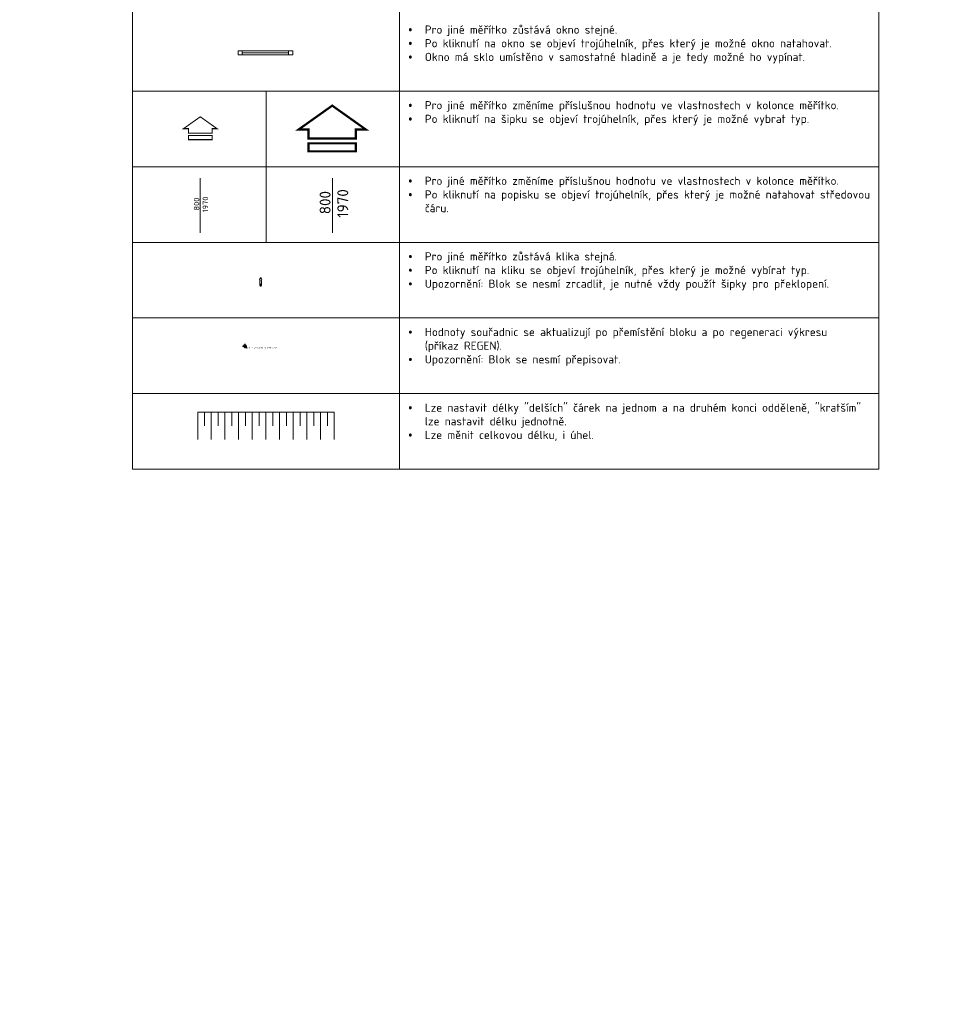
# Model space of a CAD drawing. Header units: millimetres. Extents: x -385852 to 238709, y -99680 to 201840.
# Tile 3 of 176: x -354927 to -337722, y 161059 to 179084. Entities that reach past the tile are written whole.
import ezdxf
from ezdxf.enums import TextEntityAlignment as Align

# ---------------------------------------------------------------- set-up
doc = ezdxf.new("R2010")
doc.units = ezdxf.units.MM
doc.layers.get('0').update_dxf_attribs({"color": 4})
for name, color, linetype, lineweight in [('A99_N_koty-100', 160, 'Continuous', 9), ('A99_N_koty-50', 160, 'Continuous', 9), ('A99_N_leg-ram', 7, 'Continuous', 9), ('A99_N_leg-text', 7, 'Continuous', 9), ('A99_N_txt-popis-10', 240, 'Continuous', 5), ('A99_N_txt-popis-50', 240, 'Continuous', 9), ('A99_N_txt-popis-mist', 252, 'Continuous', 5), ('A99_N_vypln-okn', 5, 'Continuous', 20), ('A99_N_vypln-okn-sklo', 5, 'Continuous', 9), ('A99_S_vypln-dve', 5, 'Continuous', 20)]:
    doc.layers.add(name, color=color, linetype=linetype, lineweight=lineweight)
doc.layers.add('A99_N_leg', color=7, linetype='Continuous')
doc.styles.add('A99_popis', font='isocpeur.ttf')
doc.styles.add('ad_popis 100', font='isocpeur.ttf', dxfattribs={"height": 200})

# ---------------------------------------------------------------- blocks, each defined once
blk = doc.blocks.new('*U77')
at = {"color": 0, "const_width": 0.4}
blk.add_lwpolyline([(-4.33, -6.01), (4.33, -6.01), (4.33, -4.36), (6.14, -4.36), (0, 0), (-6.14, -4.36), (-4.33, -4.36), (-4.33, -6.01), (4.33, -6.01)], dxfattribs=at)
blk.add_lwpolyline([(-4.33, -6.89), (4.33, -6.89), (4.33, -8.37), (-4.33, -8.37)], close=True, dxfattribs=at)
blk = doc.blocks.new('*U79')
at = {"color": 0}
for p, q in [((0, 75), (1000, 75)), ((0, 75), (0, 0)), ((0, 0), (1000, 0)), ((75, 75), (75, 0)), ((925, 0), (925, 75)), ((1000, 0), (1000, 75))]:
    blk.add_line(p, q, dxfattribs=at)
at = {"layer": 'A99_N_vypln-okn-sklo', "color": 0}
blk.add_line((75, 37.5), (925, 37.5), dxfattribs=at)
blk = doc.blocks.new('*U83')
at = {"color": 0}
blk.add_line((0, 9.99), (0, -9.99), dxfattribs=at)
at = {"color": 0, "style": 'A99_popis'}
for tag, p in [('SIRKA', (0.26, 0.52)), ('VYSKA', (3.5, 0.36))]:
    blk.add_attdef(tag, text='', height=2, rotation=90, dxfattribs=at).set_placement(p, align=Align.BOTTOM_CENTER)
blk = doc.blocks.new('*U87')
at = {"color": 0}
blk.add_line((0, 4.99), (0, -4.99), dxfattribs=at)
at = {"color": 0, "style": 'A99_popis'}
for tag, p in [('SIRKA', (0.26, 0.52)), ('VYSKA', (3.5, 0.36))]:
    blk.add_attdef(tag, text='', height=2, rotation=90, dxfattribs=at).set_placement(p, align=Align.BOTTOM_CENTER)
blk = doc.blocks.new('*U90')
at = {"linetype": 'ByBlock'}
for p, q in [((-65, 1113), (-65, 1122)), ((-65, 1121), (-65, 1121)), ((-65, 996), (-65, 1087)), ((-35, 1122), (-35, 1113)), ((-50, 1012), (-50, 992))]:
    blk.add_line(p, q, dxfattribs=at)
blk.add_lwpolyline([(-35, 996), (-35, 1087)], dxfattribs=at)
blk.add_circle((-50, 1100), 20, dxfattribs=at)
for centre, radius, start, end in [((-50, 1122), 15, 90, 180), ((-50, 1122), 15, 0, 90), ((-50, 996), 15, 180, 270), ((-50, 1018), 6, 0, 180), ((-50, 1018), 6, 180, 0), ((-50, 996), 15, 270, 0)]:
    blk.add_arc(centre, radius, start, end, dxfattribs=at)
blk = doc.blocks.new('*U104')
h = blk.add_hatch(color=0)
h.dxf.hatch_style = 1
h.paths.add_polyline_path([(0, 0.0025), (0, 0), (0.0025, 0, 0.414214)])
h.paths.add_polyline_path([(-0.0025, 0, 0.414214), (0, -0.0025), (0, 0)])
at = {"color": 0}
for p, q in [((-0.004, 0), (0.004, 0)), ((0, 0.004), (0, -0.004))]:
    blk.add_line(p, q, dxfattribs=at)
blk.add_line((0, 0), (0.004, -0.0036))
blk.add_circle((0, 0), 0.0025, dxfattribs=at)
at = {"style": 'ad_popis 100'}
blk.add_attdef('SOUŘADNICE', text='', height=0.003, dxfattribs=at).set_placement((0.004, -0.0036), align=Align.MIDDLE_LEFT)
blk = doc.blocks.new('A99_svahovani-terenu')
for p, q in [((0, 0), (0, -1)), ((0, 0), (5, 0)), ((0.25, 0), (0.25, -0.5)), ((0.5, 0), (0.5, -1)), ((0.75, 0), (0.75, -0.5)), ((1, 0), (1, -1)), ((1.25, 0), (1.25, -0.5)), ((1.5, 0), (1.5, -1)), ((1.75, 0), (1.75, -0.5)), ((2, 0), (2, -1)), ((2.25, 0), (2.25, -0.5)), ((2.5, 0), (2.5, -1)), ((2.75, 0), (2.75, -0.5)), ((3, 0), (3, -1)), ((3.25, 0), (3.25, -0.5)), ((3.5, 0), (3.5, -1)), ((3.75, 0), (3.75, -0.5)), ((4, 0), (4, -1)), ((4.25, 0), (4.25, -0.5)), ((4.5, 0), (4.5, -1)), ((4.75, 0), (4.75, -0.5)), ((5, 0), (5, -1))]:
    blk.add_line(p, q)

msp = doc.modelspace()

# ---------------------------------------------------------------- linework, layer by layer
at = {"layer": 'A99_N_leg-ram'}
for p, q in [((-352859.21262, 200971.58344), (-352859.21262, 170856.35648)), ((-347974.34499, 200971.58344), (-347974.34499, 170856.35648)), ((-339196.02875, 200971.58344), (-339196.02875, 170856.35648)), ((-352859.21262, 177776.27493), (-339196.02875, 177776.27493)), ((-350416.77881, 177776.27493), (-350416.77881, 175008.30755)), ((-352859.21262, 176392.29124), (-339196.02875, 176392.29124)), ((-352859.21262, 175008.30755), (-339196.02875, 175008.30755)), ((-352859.21262, 173624.32386), (-339196.02875, 173624.32386)), ((-352859.21262, 172240.34017), (-339196.02875, 172240.34017)), ((-352859.21262, 170856.35648), (-339196.02875, 170856.35648))]:
    msp.add_line(p, q, dxfattribs=at)

# ---------------------------------------------------------------- block references
at = {"layer": 'A99_N_koty-100', "xscale": 100, "yscale": 100, "zscale": 100}
msp.add_blockref('*U87', (-349200.63624, 175683.5208), dxfattribs=at).add_auto_attribs({'SIRKA': '800', 'VYSKA': '1970'})
at = {"layer": 'A99_N_koty-50', "xscale": 50, "yscale": 50, "zscale": 50}
msp.add_blockref('*U83', (-351621.37131, 175683.5208), dxfattribs=at).add_auto_attribs({'SIRKA': '800', 'VYSKA': '1970'})
at = {"layer": 'A99_N_leg'}
ref = msp.add_blockref('*U104', (-350805.17252, 173110.33075), dxfattribs=dict(at, xscale=10000, yscale=10000, zscale=10000))
ref.add_attrib('SOUŘADNICE', 'YX = -350805.17, 173110.33', dxfattribs={"layer": '0', "height": 30, "style": 'A99_popis'}).set_placement((-350765.05517, 173074.37919), align=Align.MIDDLE_LEFT)
at = {"layer": 'A99_N_txt-popis-10', "xscale": 100, "yscale": 100, "zscale": 100}
msp.add_blockref('*U77', (-349204.28106, 177510.95535), dxfattribs=at)
at = {"layer": 'A99_N_txt-popis-50', "xscale": 50, "yscale": 50, "zscale": 50}
msp.add_blockref('*U77', (-351620.3727, 177306.95268), dxfattribs=at)
at = {"layer": 'A99_N_txt-popis-mist', "xscale": 500, "yscale": 500, "zscale": 500}
msp.add_blockref('A99_svahovani-terenu', (-351668.03451, 171899.2164), dxfattribs=at)
at = {"layer": 'A99_N_vypln-okn'}
msp.add_blockref('*U79', (-350927.77477, 178441.80509), dxfattribs=at)
at = {"layer": 'A99_S_vypln-dve'}
msp.add_blockref('*U90', (-350463.34676, 173223.04826), dxfattribs=at)

# ---------------------------------------------------------------- texts
at = {"layer": 'A99_N_leg-text', "attachment_point": 1, "style": 'A99_popis'}
for s, width, heights, insert, char_height in [('\\pi-300,l300,t300,450;{\\fSymbol|b0|i0|c2|p18;·^I}Pro jiné měřítko zůstává blok stejný, měníme pouze velikost textu. Pokud nebudeme \\P\\pi0,t450;chtít používat popis u dveří je možné jeho příslušnou hladinu vypnout. \\P\\pi-300,t300,450;{\\fSymbol|b0|i0|c2|p18;·^I}Po kliknutí na dveře se objeví dva rozklikávací trojúhelníky, v prvním je možné volit zda dveře mají nebo nemají prah, ve druhém volíme šířku dveří. Dále se zobrazí jednotlivé šipky, přes které je možné dveře překlápět a roztahovat. Stejně tak lze roztahovat popisovou čáru.\\P{\\fSymbol|b0|i0|c2|p18;·^I}Šířka dveří se vypisuje automaticky a tuto hodnotu nikdy neměníme. AutoCAD správné hodnoty zobrazuje až po regeneraci výkresu, nenechte se tedy zmást. Regenerace se automaticky provádí před tiskem - nemůže se tedy stát nikdy chyba.\\P{\\fSymbol|b0|i0|c2|p18;·^I}Pozn.: Blok respektuje zakreslení konstrukcí nad rovinou řezu zažité v AD. Nerespektuje, ale zakreslování dle aktuální normy.\\P{\\fSymbol|b0|i0|c2|p18;·^I}Upozornění: Blok se nesmí zrcadlit, je nutné vždy použít šipky pro překlopení. Dále je deufaultně zamknutá hladina pro popis dveří - tuto prosím odemykat pouze dočasně pokud je potřeba přepsat výšku.', 8378.1719924, [0], (-347808.69108, 185512.18866), 150), ('\\pi-300,l300,t300,450;{\\fSymbol|b0|i0|c2|p18;·^I}Pro jiné měřítko zůstává okno stejné.\\P{\\fSymbol|b0|i0|c2|p18;·^I}Po kliknutí na okno se objeví trojúhelník, přes který je možné okno natahovat.\\P{\\fSymbol|b0|i0|c2|p18;·^I}Okno má sklo umístěno v samostatné hladině a je tedy možné ho vypínat.', 8378.1719924, [0], (-347808.69108, 178977.98193), 150), ('\\pi-300,l300,t300,450;{\\fSymbol|b0|i0|c2|p18;·^I}Pro jiné měřítko změníme příslušnou hodnotu ve vlastnostech v kolonce měřítko. \\P{\\fSymbol|b0|i0|c2|p18;·^I}Po kliknutí na šipku se objeví trojúhelník, přes který je možné vybrat typ.', 8378.1719924, [0], (-347808.69108, 177593.99824), 150), ('\\pi-300,l300,t300,450;{\\fSymbol|b0|i0|c2|p18;·^I}Pro jiné měřítko změníme příslušnou hodnotu ve vlastnostech v kolonce měřítko. \\P{\\fSymbol|b0|i0|c2|p18;·^I}Po kliknutí na popisku se objeví trojúhelník, přes který je možné natahovat středovou čáru.', 8378.1719924, [0], (-347808.69108, 176210.01455), 150), ('\\pi-300,l300,t300,450;{\\fSymbol|b0|i0|c2|p18;·^I}Pro jiné měřítko zůstává klika stejná.\\P{\\fSymbol|b0|i0|c2|p18;·^I}Po kliknutí na kliku se objeví trojúhelník, přes který je možné vybírat typ.\\P{\\fSymbol|b0|i0|c2|p18;·^I}Upozornění: Blok se nesmí zrcadlit, je nutné vždy použít šipky pro překlopení.', 8378.1719924, [0], (-347808.69108, 174826.03086), 150), ('\\pi-300,l300,t300,450;{\\fSymbol|b0|i0|c2|p18;·^I}Hodnoty souřadnic se aktualizují po přemístění bloku a po regeneraci výkresu\\P^I(příkaz REGEN).\\P{\\fSymbol|b0|i0|c2|p18;·^I}Upozornění: Blok se nesmí přepisovat.', 8378.1719924, [0], (-347808.69108, 173442.04717), 150), ('\\pi-200,l200,t200,300;{\\fSymbol|b0|i0|c2|p18;·^I}JSOU-LI V PROJEKTOVÉ DOKUMENTACI UVEDENY OBCHODNÍ NÁZVY VÝROBKŮ A MATERIÁLŮ, JEDNÁ SE POUZE O PŘÍKLAD URČUJÍCÍ MINIMÁLNÍ TECHNICKÉ PARAMETRY A VZHLED U VIDITELNÝCH PRVKŮ. JE MOŽNÉ JE NAHRADIT VÝROBKEM STEJNÉ NEBO VYŠŠÍ ÚROVNĚ\\P{\\fSymbol|b0|i0|c2|p18;·^I}VYBAVENÍ INTERIÉRU NENÍ DODÁVKOU STAVBY, KROMĚ KUCHYŇSKÝCH LINEK, JEHO ZAKRESLENÍ JE ORIENTAČNÍ, ŘEŠENÍ INTERIÉRU BUDE ŘEŠENO KOMPLEXNĚ V SAMOSTATNÉM ODDĚLENÉM PROJEKTU\\P{\\fSymbol|b0|i0|c2|p18;·^I}KERAMICKÝ OBKLAD V JEDNOTLIVÝCH MÍSTNOSTECH BUDE DO VÝŠKY HORNÍHO LÍCE ZÁRUBNĚ - 2150 mm, PŘÍPADNĚ POUZE ZA KUCHYŇSKOU LINKOU\\P{\\fSymbol|b0|i0|c2|p18;·^I}SPÁRY MEZI OBKLADY STĚN A DLAŽBOU BUDOU ZAPRAVENY SANITÁRNÍM SILIKONOVÝM TMELEM SHODNÉ BARVY JAKO SPÁROVACÍ HMOTA DLAŽBY. NAPOJENÍ OBKLADŮ U VNĚJŠÍCH ROHŮ BUDE ŘEŠENO HLINÍKOVÝMI UKONČOVACÍMI LIŠTAMI.\\P{\\fSymbol|b0|i0|c2|p18;·^I}PŘEKLADY V OBVODOVÝCH KONSTRUKCÍCH JSOU ŘEŠENY ŽB VĚNCEM, SOUČÁSTÍ NADPRAŽÍ BUDE BOX S VENKOVNÍ ŽALUZIÍ VIZ D.1.1-501_KNIHA DETAILŮ\\P{\\fSymbol|b0|i0|c2|p18;·^I}SPOJE AKUSTICKÝCH A OSTATNÍCH KONSTRUKCÍ PROVÁDĚT DLE KONSTRUKČNÍCH DETAILŮ JEDNOTLIVÝCH DODAVATELŮ \\P{\\fSymbol|b0|i0|c2|p18;·^I}INSTALAČNÍ PŘIZDÍVKY PRO ZÁVĚSNÉ TOALETY JSOU ŘEŠENY Z VODĚODOLNÉHO SDK\\P{\\fSymbol|b0|i0|c2|p18;·^I}NOSNÉ KONSTRUKCE JSOU PODROBNĚ POPSÁNY V ČÁSTI D.1.2 - STAVEBNĚ-KONSTRUKČNÍ\\P{\\fSymbol|b0|i0|c2|p18;·^I}ROZHRANÍ RŮZNÝCH MATERIÁLŮ, I NOVÝCH A PŮVODNÍCH KONSTRUKCÍ A RŮZNÝCH TLOUŠTĚK BUDOU PŘEKRYTY PERLINKOU\\P{\\fSymbol|b0|i0|c2|p18;·^I}PROSTUPY PRO ZTI A VZT ROZVODY PŘÍČKAMI NEJSOU ZNAČENY - BUDOU PROVEDENY DODATEČNÝM VYSEKÁNÍM DLE POTŘEB JEDNOTLIVÝCH PROFESÍ\\P{\\fSymbol|b0|i0|c2|p18;·^I}PARAPET, OSTĚNÍ A NADPRAŽÍ U VNĚJŠÍCH VÝPLNÍ OTVORŮ BUDOU Z EXTERIÉROVÉ STRANY OPATŘENY TEPELNOU IZOLACÍ VIZ D.1.1-501_KNIHA DETAILŮ', 8273.156262, [11746.9069], (-370751.71111, 173203.64034), 100), ('\\pi-300,l300,t300,450;{\\fSymbol|b0|i0|c2|p18;·^I}Lze nastavit délky "delších" čárek na jednom a na druhém konci odděleně, "kratším" lze nastavit délku jednotně.\\P{\\fSymbol|b0|i0|c2|p18;·^I}Lze měnit celkovou délku, i úhel.', 8378.1719924, [0], (-347808.69108, 172058.06348), 150)]:
    msp.add_mtext_dynamic_manual_height_columns(s, width=width, gutter_width=1000, heights=heights, dxfattribs=dict(at, insert=insert, char_height=char_height))

doc.saveas('drawing.dxf')
